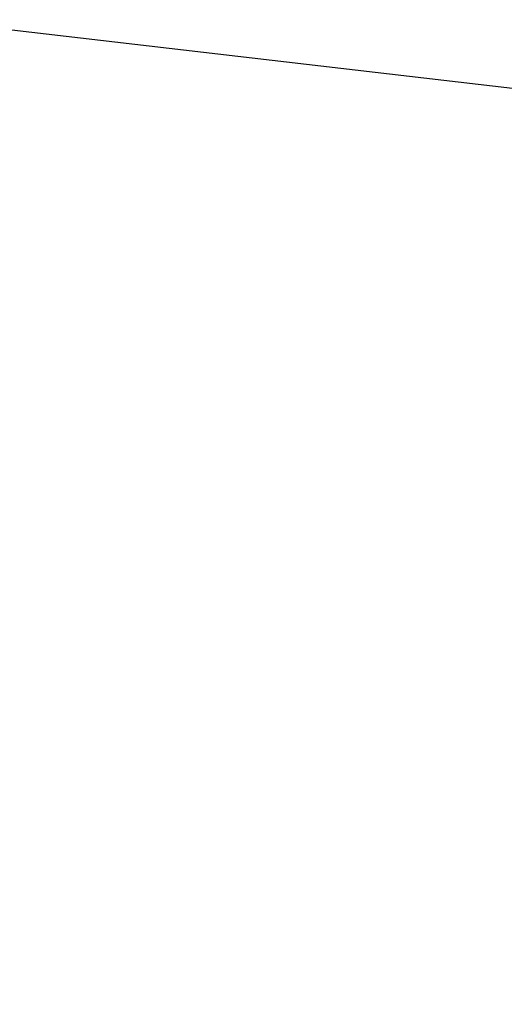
# Model space of a CAD drawing. Header units: millimetres. Extents: x -359 to 271, y 37 to 119.
# Tile 174 of 256: x -307.603 to -307.104, y 78.278 to 79.291. Entities that reach past the tile are written whole.
import ezdxf

# ---------------------------------------------------------------- set-up
doc = ezdxf.new("R2010")
doc.units = ezdxf.units.MM
doc.layers.get('0').update_dxf_attribs({"true_color": 0x8c58e1})

msp = doc.modelspace()

# ---------------------------------------------------------------- meshes
at = {"color": 7, "true_color": 0xffffff}
mesh = msp.add_polyface(dxfattribs=at)
corners = [(-293.9432, 53.7116, 1067.6331), (-290.9909, 57.078, 1067.6331), (-294.2254, 59.5599, 1068.6516), (-292.0341, 62.8395, 1068.6516), (-304.6002, 60.2606, 1070.4342), (-307.0206, 58.6434, 1070.4342), (-303.0711, 51.8025, 1068.6516), (-299.7915, 53.9938, 1068.6516), (-296.826, 56.5945, 1068.6516), (-302.4116, 62.18, 1070.4342), (-300.4922, 64.3686, 1070.4342), (-298.8749, 66.7891, 1070.4342), (-290.2895, 66.377, 1068.6516), (-297.5874, 69.3999, 1070.4342), (-296.6517, 72.1564, 1070.4342), (-296.0838, 75.0116, 1070.4342), (-289.0217, 70.112, 1068.6516), (-295.8934, 77.9164, 1070.4342), (-288.2522, 73.9805, 1068.6516), (-309.6315, 57.3559, 1070.4342), (-312.8813, 68.7943, 1072.2167), (-311.7357, 69.5598, 1072.2167), (-310.6998, 70.4683, 1072.2167), (-309.7914, 71.5041, 1072.2167), (-309.0259, 72.6497, 1072.2167), (-308.4165, 73.8855, 1072.2167), (-307.9736, 75.1902, 1072.2167), (-307.7048, 76.5415, 1072.2167), (-307.6147, 77.9163, 1072.2167), (-307.7048, 79.2912, 1072.2167), (-314.7596, 77.4703, 1072.6005), (-314.7304, 77.9163, 1072.6005), (-314.7596, 78.3624, 1072.6005)]
mesh.append_faces([[corners[k] for k in face] for face in [(0, 1, 2), (3, 2, 1), (4, 5, 6), (7, 8, 9), (9, 4, 7), (8, 2, 10), (10, 9, 8), (2, 3, 11), (11, 10, 2), (3, 12, 13), (13, 11, 3), (14, 13, 12), (15, 14, 16), (17, 15, 18), (19, 5, 20), (5, 4, 21), (4, 9, 22), (22, 21, 4), (9, 10, 23), (23, 22, 9), (10, 11, 24), (24, 23, 10), (11, 13, 25), (25, 24, 11), (13, 14, 26), (26, 25, 13), (14, 15, 27), (27, 26, 14), (15, 17, 28), (28, 27, 15), (29, 28, 17), (26, 27, 30), (27, 28, 31), (28, 29, 32)]], dxfattribs={"vtx2": -1, "color": 7})

doc.saveas('drawing.dxf')
